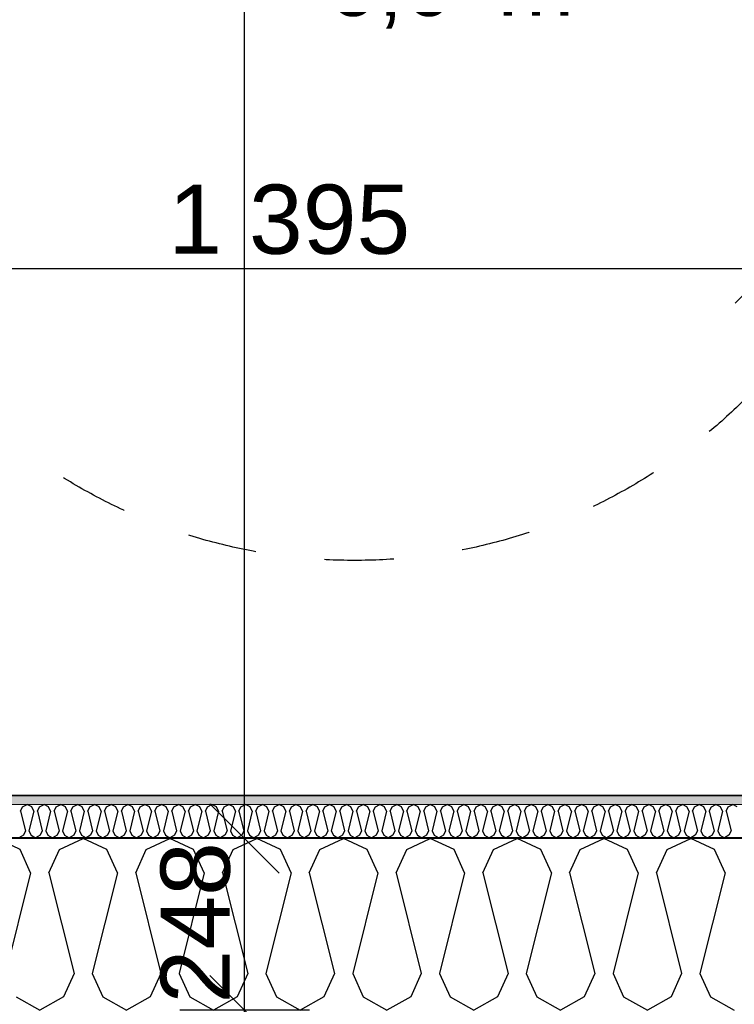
# Model space of a CAD drawing. Header units: millimetres. Extents: x -5000 to 341424, y -9235 to 550260.
# Tile 246 of 256: x 314796 to 315829, y 345146 to 346569. Entities that reach past the tile are written whole.
import ezdxf
from ezdxf.enums import TextEntityAlignment as Align

# ---------------------------------------------------------------- set-up
doc = ezdxf.new("R2010")
doc.units = ezdxf.units.MM
doc.header["$LTSCALE"] = 0.5
doc.header["$MEASUREMENT"] = 0
doc.linetypes.add('PLINE', pattern=[0])
doc.linetypes.add('Stipling', pattern=[400, 200, -200])
for name, color, linetype in [('0(Nye konstruksjoner)', 7, 'Continuous'), ('232- Ikke-bærende yttervegger (Skravur)(Nye konstruksjoner)', 7, 'Continuous'), ('232- Ikke-bærende yttervegger(Nye konstruksjoner)', 7, 'Continuous'), ('257- Systemhimlinger (Skravur)(Nye konstruksjoner)', 7, 'Continuous'), ('257- Systemhimlinger(Nye konstruksjoner)', 7, 'Continuous'), ('842-M___1_50 Målsetting bygning', 7, 'Continuous'), ('842-M___1_50 Målsetting bygning(Nye konstruksjoner)', 7, 'Continuous'), ('862- M___Nettoareal(Nye konstruksjoner)', 7, 'Continuous'), ('862- M___Nettoareal(Polylinje)(Nye konstruksjoner)', 7, 'Continuous'), ('862- M___Nettoareal(Tekst)(Nye konstruksjoner)', 7, 'Continuous')]:
    doc.layers.add(name, color=color, linetype=linetype)
doc.layers.add('236- Innvendig kledning og overflate(Nye konstruksjoner)', color=7, linetype='Continuous', lineweight=0)
doc.styles.add('GENERATED_STYLE_1', font='txt')
doc.styles.add('GENERATED_STYLE_3', font='arial.ttf')
doc.dimstyles.new('GENERATED_STYLE__2', dxfattribs={"dimtxt": 100, "dimasz": 95, "dimexe": 0.18, "dimexo": 0.0625, "dimgap": 0, "dimtad": 1, "dimtih": 1, "dimtoh": 1, "dimdec": 0, "dimzin": 0, "dimdsep": 46, "dimtxsty": 'GENERATED_STYLE_3', "dimblk": 'ARROWHEAD_6', "dimblk1": 'ARROWHEAD_6', "dimblk2": 'ARROWHEAD_6', "dimcen": 0.09, "dimse1": 1, "dimse2": 1, "dimclrd": 256, "dimclre": 256, "dimclrt": 256, "dimadec": 1, "dimazin": 0, "dimtfac": 1, "dimtdec": 4, "dimtmove": 0, "dimatfit": 3, "dimfxl": 1, "dimtolj": 1, "dimtzin": 0, "dimarcsym": 0})
doc.dimstyles.new('GENERATED_STYLE__3', dxfattribs={"dimtxt": 100, "dimasz": 95, "dimexe": 0.18, "dimexo": 0.0625, "dimgap": 0, "dimtad": 1, "dimdec": 0, "dimzin": 0, "dimdsep": 46, "dimtxsty": 'GENERATED_STYLE_3', "dimblk": 'ARROWHEAD_6', "dimblk1": 'ARROWHEAD_6', "dimblk2": 'ARROWHEAD_6', "dimcen": 0.09, "dimse1": 1, "dimse2": 1, "dimclrd": 256, "dimclre": 256, "dimclrt": 256, "dimadec": 1, "dimazin": 0, "dimtfac": 1, "dimtdec": 4, "dimtmove": 2, "dimatfit": 3, "dimfxl": 1, "dimtolj": 1, "dimtzin": 0, "dimarcsym": 0})
doc.dimstyles.new('GENERATED_STYLE__4', dxfattribs={"dimtxt": 100, "dimasz": 95, "dimexe": 0.18, "dimexo": 0.0625, "dimgap": 0, "dimtad": 1, "dimdec": 0, "dimzin": 0, "dimdsep": 46, "dimtxsty": 'GENERATED_STYLE_3', "dimblk": 'ARROWHEAD_6', "dimblk1": 'ARROWHEAD_6', "dimblk2": 'ARROWHEAD_6', "dimcen": 0.09, "dimse1": 1, "dimse2": 1, "dimclrd": 256, "dimclre": 256, "dimclrt": 256, "dimadec": 1, "dimazin": 0, "dimtfac": 1, "dimtdec": 4, "dimtmove": 0, "dimatfit": 3, "dimfxl": 1, "dimtolj": 1, "dimtzin": 0, "dimarcsym": 0})
doc.dimstyles.new('GENERATED_STYLE__7', dxfattribs={"dimtxt": 100, "dimasz": 47.5, "dimexe": 0.18, "dimexo": 0.0625, "dimgap": 0, "dimtad": 1, "dimdec": 0, "dimzin": 0, "dimdsep": 46, "dimtxsty": 'GENERATED_STYLE_3', "dimblk": 'ARROWHEAD_6', "dimblk1": 'ARROWHEAD_6', "dimblk2": 'ARROWHEAD_6', "dimcen": 0.09, "dimse1": 1, "dimse2": 1, "dimclrd": 256, "dimclre": 256, "dimclrt": 256, "dimadec": 1, "dimazin": 0, "dimtfac": 1, "dimtdec": 4, "dimtmove": 0, "dimatfit": 3, "dimfxl": 1, "dimtolj": 1, "dimtzin": 0, "dimarcsym": 0})

# ---------------------------------------------------------------- blocks, each defined once
blk = doc.blocks.new('Fellesrom Bygg A__6', base_point=(315918.6, 340263.6))
at = {"layer": '862- M___Nettoareal(Polylinje)(Nye konstruksjoner)', "linetype": 'PLINE', "flags": 128}
blk.add_lwpolyline([(308760.9, 343747.8), (314360.9, 343747.8), (314360.9, 345447.8), (320651.1, 345447.8), (322731.9, 342583.8), (328296.4, 346626.6), (331088.4, 342783.8), (332481.5, 343796), (325033.1, 354047.8), (312360.9, 354047.8), (312360.9, 352047.8), (308760.9, 352047.8)], close=True, dxfattribs=at)
at = {"layer": '862- M___Nettoareal(Tekst)(Nye konstruksjoner)', "style": 'GENERATED_STYLE_1'}
for tag, p in [('DUMMY_861', (316456.2, 340451.8)), ('ROOM_NAME', (315381.1, 340406.1)), ('DUMMY_862', (315381.1, 340263.6))]:
    blk.add_attdef(tag, text='', height=100, dxfattribs=at).set_placement(p, align=Align.TOP_LEFT)
blk = doc.blocks.new('HCWC_DUSJ__20', base_point=(315241.9, 346753.1))
at = {"layer": '862- M___Nettoareal(Polylinje)(Nye konstruksjoner)', "linetype": 'PLINE', "flags": 128}
blk.add_lwpolyline([(316779.9, 345447.8), (316779.9, 348047.8), (314484.9, 348047.8), (314484.9, 345447.8)], close=True, dxfattribs=at)
at = {"layer": '862- M___Nettoareal(Tekst)(Nye konstruksjoner)', "insert": (315238.8, 346703.3), "char_height": 100, "attachment_point": 1, "style": 'GENERATED_STYLE_1'}
blk.add_mtext('\\A1;{\\pql;\\pt0,2300;\\fAvenir Light|b0|i0|c0|p0;\\W1.000000;6,0\\fAvenir Light|b0|i0|c0|p0;\\W1.000000;\\A1{\\H.66x;\\S^  ;}\\fAvenir Light|b0|i0|c0|p0;\\W1.000000; m\\fAvenir Light|b0|i0|c0|p0;\\W1.000000;\\A1{\\H.66x;\\S2^  ;}}', dxfattribs=at)
at = {"layer": '862- M___Nettoareal(Tekst)(Nye konstruksjoner)', "style": 'GENERATED_STYLE_1'}
for tag, p in [('DUMMY_861', (315633.4, 346941.3)), ('ROOM_NAME', (314850.3, 346891.5)), ('DUMMY_862', (314850.3, 346753.1))]:
    blk.add_attdef(tag, text='', height=100, dxfattribs=at).set_placement(p, align=Align.TOP_LEFT)
blk = doc.blocks.new('*X454')
at = {"layer": '232- Ikke-bærende yttervegger (Skravur)(Nye konstruksjoner)', "linetype": 'PLINE'}
for p, q in [((314800.1, 345431.7), (314806.7, 345434.8)), ((314813.3, 345431.7), (314806.7, 345434.8)), ((314824.3, 345431.7), (314831, 345434.8)), ((314837.6, 345431.7), (314831, 345434.8)), ((314848.6, 345431.7), (314855.3, 345434.8)), ((314861.9, 345431.7), (314855.3, 345434.8)), ((314872.9, 345431.7), (314879.5, 345434.8)), ((314886.2, 345431.7), (314879.5, 345434.8)), ((314897.2, 345431.7), (314903.8, 345434.8)), ((314910.5, 345431.7), (314903.8, 345434.8)), ((314921.5, 345431.7), (314928.1, 345434.8)), ((314934.7, 345431.7), (314928.1, 345434.8)), ((314945.8, 345431.7), (314952.4, 345434.8)), ((314959, 345431.7), (314952.4, 345434.8)), ((314970, 345431.7), (314976.7, 345434.8)), ((314983.3, 345431.7), (314976.7, 345434.8)), ((314994.3, 345431.7), (315000.9, 345434.8)), ((315007.6, 345431.7), (315000.9, 345434.8)), ((315018.6, 345431.7), (315025.2, 345434.8)), ((315031.9, 345431.7), (315025.2, 345434.8)), ((315042.9, 345431.7), (315049.5, 345434.8)), ((315056.1, 345431.7), (315049.5, 345434.8)), ((315067.2, 345431.7), (315073.8, 345434.8)), ((315080.4, 345431.7), (315073.8, 345434.8)), ((315091.4, 345431.7), (315098.1, 345434.8)), ((315104.7, 345431.7), (315098.1, 345434.8)), ((315115.7, 345431.7), (315122.4, 345434.8)), ((315129, 345431.7), (315122.4, 345434.8)), ((315140, 345431.7), (315146.6, 345434.8)), ((315153.3, 345431.7), (315146.6, 345434.8)), ((315164.3, 345431.7), (315170.9, 345434.8)), ((315177.5, 345431.7), (315170.9, 345434.8)), ((315188.6, 345431.7), (315195.2, 345434.8)), ((315201.8, 345431.7), (315195.2, 345434.8)), ((315212.8, 345431.7), (315219.5, 345434.8)), ((315226.1, 345431.7), (315219.5, 345434.8)), ((315237.1, 345431.7), (315243.8, 345434.8)), ((315250.4, 345431.7), (315243.8, 345434.8)), ((315261.4, 345431.7), (315268, 345434.8)), ((315274.7, 345431.7), (315268, 345434.8)), ((315285.7, 345431.7), (315292.3, 345434.8)), ((315299, 345431.7), (315292.3, 345434.8)), ((315310, 345431.7), (315316.6, 345434.8)), ((315323.2, 345431.7), (315316.6, 345434.8)), ((315334.3, 345431.7), (315340.9, 345434.8)), ((315347.5, 345431.7), (315340.9, 345434.8)), ((315358.5, 345431.7), (315365.2, 345434.8)), ((315371.8, 345431.7), (315365.2, 345434.8)), ((315382.8, 345431.7), (315389.4, 345434.8)), ((315396.1, 345431.7), (315389.4, 345434.8)), ((315407.1, 345431.7), (315413.7, 345434.8)), ((315420.4, 345431.7), (315413.7, 345434.8)), ((315431.4, 345431.7), (315438, 345434.8)), ((315444.6, 345431.7), (315438, 345434.8)), ((315455.7, 345431.7), (315462.3, 345434.8)), ((315468.9, 345431.7), (315462.3, 345434.8)), ((315479.9, 345431.7), (315486.6, 345434.8)), ((315493.2, 345431.7), (315486.6, 345434.8)), ((315504.2, 345431.7), (315510.9, 345434.8)), ((315517.5, 345431.7), (315510.9, 345434.8)), ((315528.5, 345431.7), (315535.1, 345434.8)), ((315541.8, 345431.7), (315535.1, 345434.8)), ((315552.8, 345431.7), (315559.4, 345434.8)), ((315566, 345431.7), (315559.4, 345434.8)), ((315577.1, 345431.7), (315583.7, 345434.8)), ((315590.3, 345431.7), (315583.7, 345434.8)), ((315601.3, 345431.7), (315608, 345434.8)), ((315614.6, 345431.7), (315608, 345434.8)), ((315625.6, 345431.7), (315632.3, 345434.8)), ((315638.9, 345431.7), (315632.3, 345434.8)), ((315649.9, 345431.7), (315656.5, 345434.8)), ((315663.2, 345431.7), (315656.5, 345434.8)), ((315674.2, 345431.7), (315680.8, 345434.8)), ((315687.5, 345431.7), (315680.8, 345434.8)), ((315698.5, 345431.7), (315705.1, 345434.8)), ((315711.7, 345431.7), (315705.1, 345434.8)), ((315722.8, 345431.7), (315729.4, 345434.8)), ((315736, 345431.7), (315729.4, 345434.8)), ((315747, 345431.7), (315753.7, 345434.8)), ((315760.3, 345431.7), (315753.7, 345434.8)), ((315771.3, 345431.7), (315777.9, 345434.8)), ((315784.6, 345431.7), (315777.9, 345434.8)), ((315795.6, 345431.7), (315802.2, 345434.8)), ((315808.9, 345431.7), (315802.2, 345434.8)), ((315819.9, 345431.7), (315826.5, 345434.8)), ((315833.1, 345431.7), (315826.5, 345434.8)), ((314797.1, 345425.2), (314800.1, 345431.7)), ((314797.1, 345425.2), (314804.1, 345397)), ((314816.3, 345425.2), (314809.2, 345397)), ((314816.3, 345425.2), (314813.3, 345431.7)), ((314821.4, 345425.2), (314824.3, 345431.7)), ((314821.4, 345425.2), (314828.4, 345397)), ((314840.6, 345425.2), (314833.5, 345397)), ((314840.6, 345425.2), (314837.6, 345431.7)), ((314845.7, 345425.2), (314848.6, 345431.7)), ((314845.7, 345425.2), (314852.7, 345397)), ((314864.8, 345425.2), (314857.8, 345397)), ((314864.8, 345425.2), (314861.9, 345431.7)), ((314870, 345425.2), (314872.9, 345431.7)), ((314870, 345425.2), (314877, 345397)), ((314889.1, 345425.2), (314882.1, 345397)), ((314889.1, 345425.2), (314886.2, 345431.7)), ((314894.2, 345425.2), (314897.2, 345431.7)), ((314894.2, 345425.2), (314901.3, 345397)), ((314913.4, 345425.2), (314906.4, 345397)), ((314913.4, 345425.2), (314910.5, 345431.7)), ((314918.5, 345425.2), (314921.5, 345431.7)), ((314918.5, 345425.2), (314925.6, 345397)), ((314937.7, 345425.2), (314930.7, 345397)), ((314937.7, 345425.2), (314934.7, 345431.7)), ((314942.8, 345425.2), (314945.8, 345431.7)), ((314942.8, 345425.2), (314949.8, 345397)), ((314962, 345425.2), (314954.9, 345397)), ((314962, 345425.2), (314959, 345431.7)), ((314967.1, 345425.2), (314970, 345431.7)), ((314967.1, 345425.2), (314974.1, 345397)), ((314986.3, 345425.2), (314979.2, 345397)), ((314986.3, 345425.2), (314983.3, 345431.7)), ((314991.4, 345425.2), (314994.3, 345431.7)), ((314991.4, 345425.2), (314998.4, 345397)), ((315010.5, 345425.2), (315003.5, 345397)), ((315010.5, 345425.2), (315007.6, 345431.7)), ((315015.6, 345425.2), (315018.6, 345431.7)), ((315015.6, 345425.2), (315022.7, 345397)), ((315034.8, 345425.2), (315027.8, 345397)), ((315034.8, 345425.2), (315031.9, 345431.7)), ((315039.9, 345425.2), (315042.9, 345431.7)), ((315039.9, 345425.2), (315047, 345397)), ((315059.1, 345425.2), (315052.1, 345397)), ((315059.1, 345425.2), (315056.1, 345431.7)), ((315064.2, 345425.2), (315067.2, 345431.7)), ((315064.2, 345425.2), (315071.2, 345397)), ((315083.4, 345425.2), (315076.3, 345397)), ((315083.4, 345425.2), (315080.4, 345431.7)), ((315088.5, 345425.2), (315091.4, 345431.7)), ((315088.5, 345425.2), (315095.5, 345397)), ((315107.7, 345425.2), (315100.6, 345397)), ((315107.7, 345425.2), (315104.7, 345431.7)), ((315112.8, 345425.2), (315115.7, 345431.7)), ((315112.8, 345425.2), (315119.8, 345397)), ((315131.9, 345425.2), (315124.9, 345397)), ((315131.9, 345425.2), (315129, 345431.7)), ((315137, 345425.2), (315140, 345431.7)), ((315137, 345425.2), (315144.1, 345397)), ((315156.2, 345425.2), (315149.2, 345397)), ((315156.2, 345425.2), (315153.3, 345431.7)), ((315161.3, 345425.2), (315164.3, 345431.7)), ((315161.3, 345425.2), (315168.4, 345397)), ((315180.5, 345425.2), (315173.5, 345397)), ((315180.5, 345425.2), (315177.5, 345431.7)), ((315185.6, 345425.2), (315188.6, 345431.7)), ((315185.6, 345425.2), (315192.6, 345397)), ((315204.8, 345425.2), (315197.7, 345397)), ((315204.8, 345425.2), (315201.8, 345431.7)), ((315209.9, 345425.2), (315212.8, 345431.7)), ((315209.9, 345425.2), (315216.9, 345397)), ((315229.1, 345425.2), (315222, 345397)), ((315229.1, 345425.2), (315226.1, 345431.7)), ((315234.2, 345425.2), (315237.1, 345431.7)), ((315234.2, 345425.2), (315241.2, 345397)), ((315253.4, 345425.2), (315246.3, 345397)), ((315253.4, 345425.2), (315250.4, 345431.7)), ((315258.5, 345425.2), (315261.4, 345431.7)), ((315258.5, 345425.2), (315265.5, 345397)), ((315277.6, 345425.2), (315270.6, 345397)), ((315277.6, 345425.2), (315274.7, 345431.7)), ((315282.7, 345425.2), (315285.7, 345431.7)), ((315282.7, 345425.2), (315289.8, 345397)), ((315301.9, 345425.2), (315294.9, 345397)), ((315301.9, 345425.2), (315299, 345431.7)), ((315307, 345425.2), (315310, 345431.7)), ((315307, 345425.2), (315314.1, 345397)), ((315326.2, 345425.2), (315319.2, 345397)), ((315326.2, 345425.2), (315323.2, 345431.7)), ((315331.3, 345425.2), (315334.3, 345431.7)), ((315331.3, 345425.2), (315338.3, 345397)), ((315350.5, 345425.2), (315343.4, 345397)), ((315350.5, 345425.2), (315347.5, 345431.7)), ((315355.6, 345425.2), (315358.5, 345431.7)), ((315355.6, 345425.2), (315362.6, 345397)), ((315374.8, 345425.2), (315367.7, 345397)), ((315374.8, 345425.2), (315371.8, 345431.7)), ((315379.9, 345425.2), (315382.8, 345431.7)), ((315379.9, 345425.2), (315386.9, 345397)), ((315399, 345425.2), (315392, 345397)), ((315399, 345425.2), (315396.1, 345431.7)), ((315404.1, 345425.2), (315407.1, 345431.7)), ((315404.1, 345425.2), (315411.2, 345397)), ((315423.3, 345425.2), (315416.3, 345397)), ((315423.3, 345425.2), (315420.4, 345431.7)), ((315428.4, 345425.2), (315431.4, 345431.7)), ((315428.4, 345425.2), (315435.5, 345397)), ((315447.6, 345425.2), (315440.6, 345397)), ((315447.6, 345425.2), (315444.6, 345431.7)), ((315452.7, 345425.2), (315455.7, 345431.7)), ((315452.7, 345425.2), (315459.7, 345397)), ((315471.9, 345425.2), (315464.8, 345397)), ((315471.9, 345425.2), (315468.9, 345431.7)), ((315477, 345425.2), (315479.9, 345431.7)), ((315477, 345425.2), (315484, 345397)), ((315496.2, 345425.2), (315489.1, 345397)), ((315496.2, 345425.2), (315493.2, 345431.7)), ((315501.3, 345425.2), (315504.2, 345431.7)), ((315501.3, 345425.2), (315508.3, 345397)), ((315520.4, 345425.2), (315513.4, 345397)), ((315520.4, 345425.2), (315517.5, 345431.7)), ((315525.5, 345425.2), (315528.5, 345431.7)), ((315525.5, 345425.2), (315532.6, 345397)), ((315544.7, 345425.2), (315537.7, 345397)), ((315544.7, 345425.2), (315541.8, 345431.7)), ((315549.8, 345425.2), (315552.8, 345431.7)), ((315549.8, 345425.2), (315556.9, 345397)), ((315569, 345425.2), (315562, 345397)), ((315569, 345425.2), (315566, 345431.7)), ((315574.1, 345425.2), (315577.1, 345431.7)), ((315574.1, 345425.2), (315581.1, 345397)), ((315593.3, 345425.2), (315586.2, 345397)), ((315593.3, 345425.2), (315590.3, 345431.7)), ((315598.4, 345425.2), (315601.3, 345431.7)), ((315598.4, 345425.2), (315605.4, 345397)), ((315617.6, 345425.2), (315610.5, 345397)), ((315617.6, 345425.2), (315614.6, 345431.7)), ((315622.7, 345425.2), (315625.6, 345431.7)), ((315622.7, 345425.2), (315629.7, 345397)), ((315641.9, 345425.2), (315634.8, 345397)), ((315641.9, 345425.2), (315638.9, 345431.7)), ((315647, 345425.2), (315649.9, 345431.7)), ((315647, 345425.2), (315654, 345397)), ((315666.1, 345425.2), (315659.1, 345397)), ((315666.1, 345425.2), (315663.2, 345431.7)), ((315671.2, 345425.2), (315674.2, 345431.7)), ((315671.2, 345425.2), (315678.3, 345397)), ((315690.4, 345425.2), (315683.4, 345397)), ((315690.4, 345425.2), (315687.5, 345431.7)), ((315695.5, 345425.2), (315698.5, 345431.7)), ((315695.5, 345425.2), (315702.6, 345397)), ((315714.7, 345425.2), (315707.7, 345397)), ((315714.7, 345425.2), (315711.7, 345431.7)), ((315719.8, 345425.2), (315722.8, 345431.7)), ((315719.8, 345425.2), (315726.8, 345397)), ((315739, 345425.2), (315731.9, 345397)), ((315739, 345425.2), (315736, 345431.7)), ((315744.1, 345425.2), (315747, 345431.7)), ((315744.1, 345425.2), (315751.1, 345397)), ((315763.3, 345425.2), (315756.2, 345397)), ((315763.3, 345425.2), (315760.3, 345431.7)), ((315768.4, 345425.2), (315771.3, 345431.7)), ((315768.4, 345425.2), (315775.4, 345397)), ((315787.5, 345425.2), (315780.5, 345397)), ((315787.5, 345425.2), (315784.6, 345431.7)), ((315792.6, 345425.2), (315795.6, 345431.7)), ((315792.6, 345425.2), (315799.7, 345397)), ((315811.8, 345425.2), (315804.8, 345397)), ((315811.8, 345425.2), (315808.9, 345431.7)), ((315816.9, 345425.2), (315819.9, 345431.7)), ((315816.9, 345425.2), (315824, 345397)), ((314801.2, 345390.5), (314794.6, 345386.8)), ((314804.1, 345397), (314801.2, 345390.5)), ((314809.2, 345397), (314812.2, 345390.5)), ((314812.2, 345390.5), (314818.8, 345386.8)), ((314825.5, 345390.5), (314818.8, 345386.8)), ((314828.4, 345397), (314825.5, 345390.5)), ((314833.5, 345397), (314836.5, 345390.5)), ((314836.5, 345390.5), (314843.1, 345386.8)), ((314849.8, 345390.5), (314843.1, 345386.8)), ((314852.7, 345397), (314849.8, 345390.5)), ((314857.8, 345397), (314860.8, 345390.5)), ((314860.8, 345390.5), (314867.4, 345386.8)), ((314874, 345390.5), (314867.4, 345386.8)), ((314877, 345397), (314874, 345390.5)), ((314882.1, 345397), (314885.1, 345390.5)), ((314885.1, 345390.5), (314891.7, 345386.8)), ((314898.3, 345390.5), (314891.7, 345386.8)), ((314901.3, 345397), (314898.3, 345390.5)), ((314906.4, 345397), (314909.3, 345390.5)), ((314909.3, 345390.5), (314916, 345386.8)), ((314922.6, 345390.5), (314916, 345386.8)), ((314925.6, 345397), (314922.6, 345390.5)), ((314930.7, 345397), (314933.6, 345390.5)), ((314933.6, 345390.5), (314940.2, 345386.8)), ((314946.9, 345390.5), (314940.2, 345386.8)), ((314949.8, 345397), (314946.9, 345390.5)), ((314954.9, 345397), (314957.9, 345390.5)), ((314957.9, 345390.5), (314964.5, 345386.8)), ((314971.2, 345390.5), (314964.5, 345386.8)), ((314974.1, 345397), (314971.2, 345390.5)), ((314979.2, 345397), (314982.2, 345390.5)), ((314982.2, 345390.5), (314988.8, 345386.8)), ((314995.4, 345390.5), (314988.8, 345386.8)), ((314998.4, 345397), (314995.4, 345390.5)), ((315003.5, 345397), (315006.5, 345390.5)), ((315006.5, 345390.5), (315013.1, 345386.8)), ((315019.7, 345390.5), (315013.1, 345386.8)), ((315022.7, 345397), (315019.7, 345390.5)), ((315027.8, 345397), (315030.7, 345390.5)), ((315030.7, 345390.5), (315037.4, 345386.8)), ((315044, 345390.5), (315037.4, 345386.8)), ((315047, 345397), (315044, 345390.5)), ((315052.1, 345397), (315055, 345390.5)), ((315055, 345390.5), (315061.7, 345386.8)), ((315068.3, 345390.5), (315061.7, 345386.8)), ((315071.2, 345397), (315068.3, 345390.5)), ((315076.3, 345397), (315079.3, 345390.5)), ((315079.3, 345390.5), (315085.9, 345386.8)), ((315092.6, 345390.5), (315085.9, 345386.8)), ((315095.5, 345397), (315092.6, 345390.5)), ((315100.6, 345397), (315103.6, 345390.5)), ((315103.6, 345390.5), (315110.2, 345386.8)), ((315116.8, 345390.5), (315110.2, 345386.8)), ((315119.8, 345397), (315116.8, 345390.5)), ((315124.9, 345397), (315127.9, 345390.5)), ((315127.9, 345390.5), (315134.5, 345386.8)), ((315141.1, 345390.5), (315134.5, 345386.8)), ((315144.1, 345397), (315141.1, 345390.5)), ((315149.2, 345397), (315152.1, 345390.5)), ((315152.1, 345390.5), (315158.8, 345386.8)), ((315165.4, 345390.5), (315158.8, 345386.8)), ((315168.4, 345397), (315165.4, 345390.5)), ((315173.5, 345397), (315176.4, 345390.5)), ((315176.4, 345390.5), (315183.1, 345386.8)), ((315189.7, 345390.5), (315183.1, 345386.8)), ((315192.6, 345397), (315189.7, 345390.5)), ((315197.7, 345397), (315200.7, 345390.5)), ((315200.7, 345390.5), (315207.3, 345386.8)), ((315214, 345390.5), (315207.3, 345386.8)), ((315216.9, 345397), (315214, 345390.5)), ((315222, 345397), (315225, 345390.5)), ((315225, 345390.5), (315231.6, 345386.8)), ((315238.3, 345390.5), (315231.6, 345386.8)), ((315241.2, 345397), (315238.3, 345390.5)), ((315246.3, 345397), (315249.3, 345390.5)), ((315249.3, 345390.5), (315255.9, 345386.8)), ((315262.5, 345390.5), (315255.9, 345386.8)), ((315265.5, 345397), (315262.5, 345390.5)), ((315270.6, 345397), (315273.6, 345390.5)), ((315273.6, 345390.5), (315280.2, 345386.8)), ((315286.8, 345390.5), (315280.2, 345386.8)), ((315289.8, 345397), (315286.8, 345390.5)), ((315294.9, 345397), (315297.8, 345390.5)), ((315297.8, 345390.5), (315304.5, 345386.8)), ((315311.1, 345390.5), (315304.5, 345386.8)), ((315314.1, 345397), (315311.1, 345390.5)), ((315319.2, 345397), (315322.1, 345390.5)), ((315322.1, 345390.5), (315328.7, 345386.8)), ((315335.4, 345390.5), (315328.7, 345386.8)), ((315338.3, 345397), (315335.4, 345390.5)), ((315343.4, 345397), (315346.4, 345390.5)), ((315346.4, 345390.5), (315353, 345386.8)), ((315359.7, 345390.5), (315353, 345386.8)), ((315362.6, 345397), (315359.7, 345390.5)), ((315367.7, 345397), (315370.7, 345390.5)), ((315370.7, 345390.5), (315377.3, 345386.8)), ((315383.9, 345390.5), (315377.3, 345386.8)), ((315386.9, 345397), (315383.9, 345390.5)), ((315392, 345397), (315395, 345390.5)), ((315395, 345390.5), (315401.6, 345386.8)), ((315408.2, 345390.5), (315401.6, 345386.8)), ((315411.2, 345397), (315408.2, 345390.5)), ((315416.3, 345397), (315419.2, 345390.5)), ((315419.2, 345390.5), (315425.9, 345386.8)), ((315432.5, 345390.5), (315425.9, 345386.8)), ((315435.5, 345397), (315432.5, 345390.5)), ((315440.6, 345397), (315443.5, 345390.5)), ((315443.5, 345390.5), (315450.2, 345386.8)), ((315456.8, 345390.5), (315450.2, 345386.8)), ((315459.7, 345397), (315456.8, 345390.5)), ((315464.8, 345397), (315467.8, 345390.5)), ((315467.8, 345390.5), (315474.4, 345386.8)), ((315481.1, 345390.5), (315474.4, 345386.8)), ((315484, 345397), (315481.1, 345390.5)), ((315489.1, 345397), (315492.1, 345390.5)), ((315492.1, 345390.5), (315498.7, 345386.8)), ((315505.3, 345390.5), (315498.7, 345386.8)), ((315508.3, 345397), (315505.3, 345390.5)), ((315513.4, 345397), (315516.4, 345390.5)), ((315516.4, 345390.5), (315523, 345386.8)), ((315529.6, 345390.5), (315523, 345386.8)), ((315532.6, 345397), (315529.6, 345390.5)), ((315537.7, 345397), (315540.6, 345390.5)), ((315540.6, 345390.5), (315547.3, 345386.8)), ((315553.9, 345390.5), (315547.3, 345386.8)), ((315556.9, 345397), (315553.9, 345390.5)), ((315562, 345397), (315564.9, 345390.5)), ((315564.9, 345390.5), (315571.6, 345386.8)), ((315578.2, 345390.5), (315571.6, 345386.8)), ((315581.1, 345397), (315578.2, 345390.5)), ((315586.2, 345397), (315589.2, 345390.5)), ((315589.2, 345390.5), (315595.8, 345386.8)), ((315602.5, 345390.5), (315595.8, 345386.8)), ((315605.4, 345397), (315602.5, 345390.5)), ((315610.5, 345397), (315613.5, 345390.5)), ((315613.5, 345390.5), (315620.1, 345386.8)), ((315626.8, 345390.5), (315620.1, 345386.8)), ((315629.7, 345397), (315626.8, 345390.5)), ((315634.8, 345397), (315637.8, 345390.5)), ((315637.8, 345390.5), (315644.4, 345386.8)), ((315651, 345390.5), (315644.4, 345386.8)), ((315654, 345397), (315651, 345390.5)), ((315659.1, 345397), (315662.1, 345390.5)), ((315662.1, 345390.5), (315668.7, 345386.8)), ((315675.3, 345390.5), (315668.7, 345386.8)), ((315678.3, 345397), (315675.3, 345390.5)), ((315683.4, 345397), (315686.3, 345390.5)), ((315686.3, 345390.5), (315693, 345386.8)), ((315699.6, 345390.5), (315693, 345386.8)), ((315702.6, 345397), (315699.6, 345390.5)), ((315707.7, 345397), (315710.6, 345390.5)), ((315710.6, 345390.5), (315717.2, 345386.8)), ((315723.9, 345390.5), (315717.2, 345386.8)), ((315726.8, 345397), (315723.9, 345390.5)), ((315731.9, 345397), (315734.9, 345390.5)), ((315734.9, 345390.5), (315741.5, 345386.8)), ((315748.2, 345390.5), (315741.5, 345386.8)), ((315751.1, 345397), (315748.2, 345390.5)), ((315756.2, 345397), (315759.2, 345390.5)), ((315759.2, 345390.5), (315765.8, 345386.8)), ((315772.4, 345390.5), (315765.8, 345386.8)), ((315775.4, 345397), (315772.4, 345390.5)), ((315780.5, 345397), (315783.5, 345390.5)), ((315783.5, 345390.5), (315790.1, 345386.8)), ((315796.7, 345390.5), (315790.1, 345386.8)), ((315799.7, 345397), (315796.7, 345390.5)), ((315804.8, 345397), (315807.7, 345390.5)), ((315807.7, 345390.5), (315814.4, 345386.8)), ((315821, 345390.5), (315814.4, 345386.8)), ((315824, 345397), (315821, 345390.5))]:
    blk.add_line(p, q, dxfattribs=at)
blk = doc.blocks.new('*X457')
at = {"layer": '232- Ikke-bærende yttervegger (Skravur)(Nye konstruksjoner)', "linetype": 'PLINE'}
for p, q in [((314796.4, 345369.6), (314762.2, 345385.8)), ((314853.4, 345369.6), (314887.6, 345385.8)), ((314921.9, 345369.6), (314887.6, 345385.8)), ((314978.8, 345369.6), (315013.1, 345385.8)), ((315047.3, 345369.6), (315013.1, 345385.8)), ((315104.3, 345369.6), (315138.5, 345385.8)), ((315172.8, 345369.6), (315138.5, 345385.8)), ((315229.7, 345369.6), (315264, 345385.8)), ((315298.3, 345369.6), (315264, 345385.8)), ((315355.2, 345369.6), (315389.4, 345385.8)), ((315423.7, 345369.6), (315389.4, 345385.8)), ((315480.6, 345369.6), (315514.9, 345385.8)), ((315549.2, 345369.6), (315514.9, 345385.8)), ((315606.1, 345369.6), (315640.4, 345385.8)), ((315674.6, 345369.6), (315640.4, 345385.8)), ((315731.5, 345369.6), (315765.8, 345385.8)), ((315800.1, 345369.6), (315765.8, 345385.8)), ((314811.7, 345336), (314796.4, 345369.6)), ((314838.1, 345336), (314853.4, 345369.6)), ((314937.2, 345336), (314921.9, 345369.6)), ((314963.5, 345336), (314978.8, 345369.6)), ((315062.6, 345336), (315047.3, 345369.6)), ((315089, 345336), (315104.3, 345369.6)), ((315188.1, 345336), (315172.8, 345369.6)), ((315214.4, 345336), (315229.7, 345369.6)), ((315313.5, 345336), (315298.3, 345369.6)), ((315339.9, 345336), (315355.2, 345369.6)), ((315439, 345336), (315423.7, 345369.6)), ((315465.4, 345336), (315480.6, 345369.6)), ((315564.4, 345336), (315549.2, 345369.6)), ((315590.8, 345336), (315606.1, 345369.6)), ((315689.9, 345336), (315674.6, 345369.6)), ((315716.3, 345336), (315731.5, 345369.6)), ((315815.4, 345336), (315800.1, 345369.6)), ((314811.7, 345336), (314775.4, 345190.6)), ((314838.1, 345336), (314874.5, 345190.6)), ((314937.2, 345336), (314900.8, 345190.6)), ((314963.5, 345336), (314999.9, 345190.6)), ((315062.6, 345336), (315026.3, 345190.6)), ((315089, 345336), (315125.4, 345190.6)), ((315188.1, 345336), (315151.7, 345190.6)), ((315214.4, 345336), (315250.8, 345190.6)), ((315313.5, 345336), (315277.2, 345190.6)), ((315339.9, 345336), (315376.3, 345190.6)), ((315439, 345336), (315402.6, 345190.6)), ((315465.4, 345336), (315501.7, 345190.6)), ((315564.4, 345336), (315528.1, 345190.6)), ((315590.8, 345336), (315627.2, 345190.6)), ((315689.9, 345336), (315653.5, 345190.6)), ((315716.3, 345336), (315752.6, 345190.6)), ((315815.4, 345336), (315779, 345190.6)), ((314874.5, 345190.6), (314859.2, 345157)), ((314900.8, 345190.6), (314916.1, 345157)), ((314999.9, 345190.6), (314984.6, 345157)), ((315026.3, 345190.6), (315041.6, 345157)), ((315125.4, 345190.6), (315110.1, 345157)), ((315151.7, 345190.6), (315167, 345157)), ((315250.8, 345190.6), (315235.5, 345157)), ((315277.2, 345190.6), (315292.5, 345157)), ((315376.3, 345190.6), (315361, 345157)), ((315402.6, 345190.6), (315417.9, 345157)), ((315501.7, 345190.6), (315486.4, 345157)), ((315528.1, 345190.6), (315543.4, 345157)), ((315627.2, 345190.6), (315611.9, 345157)), ((315653.5, 345190.6), (315668.8, 345157)), ((315752.6, 345190.6), (315737.3, 345157)), ((315779, 345190.6), (315794.3, 345157)), ((314790.6, 345157), (314824.9, 345137.8)), ((314859.2, 345157), (314824.9, 345137.8)), ((314916.1, 345157), (314950.4, 345137.8)), ((314984.6, 345157), (314950.4, 345137.8)), ((315041.6, 345157), (315075.8, 345137.8)), ((315110.1, 345157), (315075.8, 345137.8)), ((315167, 345157), (315201.3, 345137.8)), ((315235.5, 345157), (315201.3, 345137.8)), ((315292.5, 345157), (315326.7, 345137.8)), ((315361, 345157), (315326.7, 345137.8)), ((315417.9, 345157), (315452.2, 345137.8)), ((315486.4, 345157), (315452.2, 345137.8)), ((315543.4, 345157), (315577.6, 345137.8)), ((315611.9, 345157), (315577.6, 345137.8)), ((315668.8, 345157), (315703.1, 345137.8)), ((315737.3, 345157), (315703.1, 345137.8)), ((315794.3, 345157), (315828.5, 345137.8))]:
    blk.add_line(p, q, dxfattribs=at)
blk = doc.blocks.new('*D762')
at = {"layer": '842-M___1_50 Målsetting bygning', "linetype": 'PLINE'}
for p, q in [((313783.2, 345435.8), (313883.2, 345335.8)), ((313926.9, 345385.8), (313739.4, 345385.8)), ((313833.2, 345137.8), (313833.2, 345385.8)), ((313783.2, 345187.8), (313883.2, 345087.8)), ((313926.9, 345137.8), (313739.4, 345137.8)), ((313833.2, 345062.8), (313833.2, 345137.8))]:
    blk.add_line(p, q, dxfattribs=at)
at = {"layer": '842-M___1_50 Målsetting bygning', "insert": (313813.2, 345147.4), "char_height": 100, "attachment_point": 7, "rotation": 90, "style": 'GENERATED_STYLE_3'}
blk.add_mtext('\\A1;{\\pql;\\fArial|b0|i0|c0|p0;\\W1.000000;248}', dxfattribs=at)
blk = doc.blocks.new('ARROWHEAD_6')
at = {"linetype": 'Continuous'}
for p, q in [((-0.5, -0.5), (0.5, 0.5)), ((0, 0), (-1, 0))]:
    blk.add_line(p, q, dxfattribs=at)
blk = doc.blocks.new('*D763')
at = {"layer": '842-M___1_50 Målsetting bygning', "linetype": 'PLINE'}
for p, q in [((313783.2, 346341.8), (313883.2, 346241.8)), ((313926.9, 346291.8), (313739.4, 346291.8)), ((313833.2, 345385.8), (313833.2, 346291.8)), ((313783.2, 345435.8), (313883.2, 345335.8)), ((313926.9, 345385.8), (313739.4, 345385.8))]:
    blk.add_line(p, q, dxfattribs=at)
at = {"layer": '842-M___1_50 Målsetting bygning', "insert": (313813.2, 345724.4), "char_height": 100, "attachment_point": 7, "rotation": 90, "style": 'GENERATED_STYLE_3'}
blk.add_mtext('\\A1;{\\pql;\\fArial|b0|i0|c0|p0;\\W1.000000;906}', dxfattribs=at)
blk = doc.blocks.new('*D822')
at = {"layer": '842-M___1_50 Målsetting bygning', "linetype": 'PLINE'}
for p, q in [((314670.9, 344313.3), (314670.9, 344500.8)), ((316890.9, 344313.3), (316890.9, 344500.8)), ((314720.9, 344457.1), (314620.9, 344357.1)), ((316940.9, 344457.1), (316840.9, 344357.1)), ((314670.9, 344407.1), (316890.9, 344407.1))]:
    blk.add_line(p, q, dxfattribs=at)
at = {"layer": '842-M___1_50 Målsetting bygning', "char_height": 100, "attachment_point": 7, "style": 'GENERATED_STYLE_3'}
for s, insert in [('\\A1;{\\pql;\\fArial|b0|i0|c0|p0;\\W1.000000;2\xa0220}', (315609.3, 344427.1)), ('\\A1;{\\pql;\\fArial|b0|i0|c0|p0;\\W1.000000;220}', (316886.5, 344427.1))]:
    blk.add_mtext(s, dxfattribs=dict(at, insert=insert))
blk = doc.blocks.new('*D951')
at = {"layer": '842-M___1_50 Målsetting bygning(Nye konstruksjoner)', "linetype": 'PLINE'}
for p, q in [((314484.9, 346115.2), (314484.9, 346302.7)), ((315879.9, 346115.2), (315879.9, 346302.7)), ((314534.9, 346258.9), (314434.9, 346158.9)), ((315929.9, 346258.9), (315829.9, 346158.9)), ((314409.9, 346208.9), (314484.9, 346208.9)), ((314484.9, 346208.9), (315879.9, 346208.9))]:
    blk.add_line(p, q, dxfattribs=at)
at = {"layer": '842-M___1_50 Målsetting bygning(Nye konstruksjoner)', "insert": (315010.8, 346228.9), "char_height": 100, "attachment_point": 7, "style": 'GENERATED_STYLE_3'}
blk.add_mtext('\\A1;{\\pql;\\fArial|b0|i0|c0|p0;\\W1.000000;1\xa0395}', dxfattribs=at)
blk = doc.blocks.new('*D982')
at = {"layer": '842-M___1_50 Målsetting bygning', "linetype": 'PLINE'}
for p, q in [((315070.9, 345435.8), (315170.9, 345335.8)), ((315214.6, 345385.8), (315027.1, 345385.8)), ((315120.9, 345137.8), (315120.9, 345385.8)), ((315070.9, 345187.8), (315170.9, 345087.8)), ((315214.6, 345137.8), (315027.1, 345137.8)), ((315120.9, 345062.8), (315120.9, 345137.8))]:
    blk.add_line(p, q, dxfattribs=at)
at = {"layer": '842-M___1_50 Målsetting bygning', "insert": (315100.9, 345147.4), "char_height": 100, "attachment_point": 7, "rotation": 90, "style": 'GENERATED_STYLE_3'}
blk.add_mtext('\\A1;{\\pql;\\fArial|b0|i0|c0|p0;\\W1.000000;248}', dxfattribs=at)
blk = doc.blocks.new('*D983')
at = {"layer": '842-M___1_50 Målsetting bygning', "linetype": 'PLINE'}
for p, q in [((315070.9, 348110.8), (315170.9, 348010.8)), ((315214.6, 348060.8), (315027.1, 348060.8)), ((315120.9, 345385.8), (315120.9, 348060.8)), ((315070.9, 345435.8), (315170.9, 345335.8)), ((315214.6, 345385.8), (315027.1, 345385.8))]:
    blk.add_line(p, q, dxfattribs=at)
at = {"layer": '842-M___1_50 Målsetting bygning', "char_height": 100, "attachment_point": 7, "rotation": 90, "style": 'GENERATED_STYLE_3'}
for s, insert in [('\\A1;{\\pql;\\fArial|b0|i0|c0|p0;\\W1.000000;98}', (315099.5, 347904.6)), ('\\A1;{\\pql;\\fArial|b0|i0|c0|p0;\\W1.000000;2\xa0675}', (315099.5, 346976.1))]:
    blk.add_mtext(s, dxfattribs=dict(at, insert=insert))
blk = doc.blocks.new('*D1056')
at = {"layer": '257- Systemhimlinger(Nye konstruksjoner)', "linetype": 'PLINE'}
for p, q in [((316684.9, 345872.8), (316734.9, 345822.8)), ((316756.8, 345847.8), (316663, 345847.8)), ((316709.9, 345447.8), (316709.9, 345847.8)), ((316684.9, 345472.8), (316734.9, 345422.8)), ((316756.8, 345447.8), (316663, 345447.8)), ((316709.9, 345410.3), (316709.9, 345447.8))]:
    blk.add_line(p, q, dxfattribs=at)
at = {"layer": '257- Systemhimlinger(Nye konstruksjoner)', "insert": (316689.9, 345533.4), "char_height": 100, "attachment_point": 7, "rotation": 90, "style": 'GENERATED_STYLE_3'}
blk.add_mtext('\\A1;{\\pql;\\fArial|b0|i0|c0|p0;\\W1.000000;400}', dxfattribs=at)
blk = doc.blocks.new('*D1057')
at = {"layer": '257- Systemhimlinger(Nye konstruksjoner)', "linetype": 'PLINE'}
for p, q in [((316684.9, 346472.8), (316734.9, 346422.8)), ((316756.8, 346447.8), (316663, 346447.8)), ((316709.9, 345847.8), (316709.9, 346447.8)), ((316684.9, 345872.8), (316734.9, 345822.8)), ((316756.8, 345847.8), (316663, 345847.8))]:
    blk.add_line(p, q, dxfattribs=at)
at = {"layer": '257- Systemhimlinger(Nye konstruksjoner)', "insert": (316689.9, 346033.4), "char_height": 100, "attachment_point": 7, "rotation": 90, "style": 'GENERATED_STYLE_3'}
blk.add_mtext('\\A1;{\\pql;\\fArial|b0|i0|c0|p0;\\W1.000000;600}', dxfattribs=at)
blk = doc.blocks.new('*D1058')
at = {"layer": '257- Systemhimlinger(Nye konstruksjoner)', "linetype": 'PLINE'}
for p, q in [((316684.9, 347072.8), (316734.9, 347022.8)), ((316756.8, 347047.8), (316663, 347047.8)), ((316709.9, 346447.8), (316709.9, 347047.8)), ((316684.9, 346472.8), (316734.9, 346422.8)), ((316756.8, 346447.8), (316663, 346447.8))]:
    blk.add_line(p, q, dxfattribs=at)
at = {"layer": '257- Systemhimlinger(Nye konstruksjoner)', "insert": (316689.9, 346633.4), "char_height": 100, "attachment_point": 7, "rotation": 90, "style": 'GENERATED_STYLE_3'}
blk.add_mtext('\\A1;{\\pql;\\fArial|b0|i0|c0|p0;\\W1.000000;600}', dxfattribs=at)

msp = doc.modelspace()

# ---------------------------------------------------------------- hatches: boundary and pattern name
at = {"layer": '232- Ikke-bærende yttervegger (Skravur)(Nye konstruksjoner)', "linetype": 'Continuous'}
h = msp.add_hatch(dxfattribs=at)
h.set_pattern_fill('Prikker_tett', color=256, style=0, pattern_type=2)
h.set_pattern_definition([(0, (0, 0), (0, 43.30127), [0, -25]), (0, (12.5, 21.65), (0, 43.30127), [0, -25])])
h.paths.add_polyline_path([(314373.9, 345447.8), (314373.9, 345434.8), (316779.9, 345434.8), (316779.9, 345447.8)])
msp.add_hatch(color=256, dxfattribs=at).paths.add_polyline_path([(314422.9, 345386.8), (314422.9, 345385.8), (317810.8, 345385.8), (317810.8, 345386.8)])

# ---------------------------------------------------------------- linework, layer by layer
at = {"layer": '0(Nye konstruksjoner)', "linetype": 'Stipling'}
msp.add_circle((315279.8, 346587.4), 800, dxfattribs=at)
at = {"layer": '232- Ikke-bærende yttervegger(Nye konstruksjoner)', "linetype": 'PLINE'}
for p, q in [((317810.8, 345386.8), (314422.9, 345386.8)), ((317810.8, 345385.8), (314670.9, 345385.8))]:
    msp.add_line(p, q, dxfattribs=at)
at = {"layer": '236- Innvendig kledning og overflate(Nye konstruksjoner)', "linetype": 'PLINE'}
msp.add_line((316792.9, 345434.8), (314421.9, 345434.8), dxfattribs=at)
at = {"layer": '236- Innvendig kledning og overflate(Nye konstruksjoner)', "linetype": 'PLINE', "flags": 128}
msp.add_lwpolyline([(316779.9, 345447.8), (314373.9, 345447.8)], dxfattribs=at)
at = {"layer": '257- Systemhimlinger (Skravur)(Nye konstruksjoner)', "linetype": 'PLINE', "flags": 128}
msp.add_lwpolyline([(314484.9, 348047.8), (316779.9, 348047.8), (316779.9, 345447.8), (314484.9, 345447.8)], close=True, dxfattribs=at)

# ---------------------------------------------------------------- block references
at = {"layer": '232- Ikke-bærende yttervegger(Nye konstruksjoner)'}
for name in ['*X454', '*X457']:
    msp.add_blockref(name, (0, 0), dxfattribs=at)
at = {"layer": '862- M___Nettoareal(Nye konstruksjoner)', "linetype": 'Continuous'}
for name, p in [('Fellesrom Bygg A__6', (315918.6, 340263.6)), ('HCWC_DUSJ__20', (315241.9, 346753.1))]:
    msp.add_blockref(name, p, dxfattribs=at)

# ---------------------------------------------------------------- dimensions: what is measured, and where the dimension line sits
at = {"layer": '257- Systemhimlinger(Nye konstruksjoner)', "linetype": 'Continuous'}
for base, p1, p2, picture, middle in [((316709.9, 347047.8), (315032.4, 346447.8), (315032.4, 347047.8), '*D1058', (316639.9, 346747.6)), ((316709.9, 346447.8), (315032.4, 345847.8), (315032.4, 346447.8), '*D1057', (316639.9, 346147.6)), ((316709.9, 345847.8), (316779.9, 345447.8), (315032.4, 345847.8), '*D1056', (316639.9, 345647.6))]:
    dim = msp.add_linear_dim(base=base, p1=p1, p2=p2, angle=90, dimstyle='GENERATED_STYLE__7', dxfattribs=at)
    dim.commit()
    dim.dimension.update_dxf_attribs({"geometry": picture, "text_midpoint": middle, "dimtype": 160, "text_rotation": 90})
at = {"layer": '842-M___1_50 Målsetting bygning', "linetype": 'Continuous'}
dim = msp.add_linear_dim(base=(316890.9, 344407.1), p1=(314670.9, 344287.8), p2=(316890.9, 349747.8), dimstyle='GENERATED_STYLE__2', dxfattribs=at)
dim.commit()
dim.dimension.update_dxf_attribs({"geometry": '*D822', "text_midpoint": (315780.9, 344477.1), "dimtype": 160})
for base, p1, p2, dimstyle, picture, middle in [((315120.9, 348060.8), (317521.2, 345385.8), (315687.9, 348060.8), 'GENERATED_STYLE__3', '*D983', (315049.5, 347147.6)), ((313833.2, 346291.8), (317521.2, 345385.8), (314360.9, 346291.8), 'GENERATED_STYLE__4', '*D763', (313763.2, 345838.6)), ((313833.2, 345385.8), (317582.1, 345137.8), (317521.2, 345385.8), 'GENERATED_STYLE__4', '*D762', (313763.2, 345261.6)), ((315120.9, 345385.8), (317582.1, 345137.8), (317521.2, 345385.8), 'GENERATED_STYLE__4', '*D982', (315050.9, 345261.6))]:
    dim = msp.add_linear_dim(base=base, p1=p1, p2=p2, angle=90, dimstyle=dimstyle, dxfattribs=at)
    dim.commit()
    dim.dimension.update_dxf_attribs({"geometry": picture, "text_midpoint": middle, "dimtype": 160, "text_rotation": 90})
at = {"layer": '842-M___1_50 Målsetting bygning(Nye konstruksjoner)', "linetype": 'Continuous'}
dim = msp.add_linear_dim(base=(315879.9, 346208.9), p1=(314484.9, 345447.8), p2=(315879.9, 346347.8), dimstyle='GENERATED_STYLE__2', dxfattribs=at)
dim.commit()
dim.dimension.update_dxf_attribs({"geometry": '*D951', "text_midpoint": (315182.4, 346278.9), "dimtype": 160})

doc.saveas('drawing.dxf')
